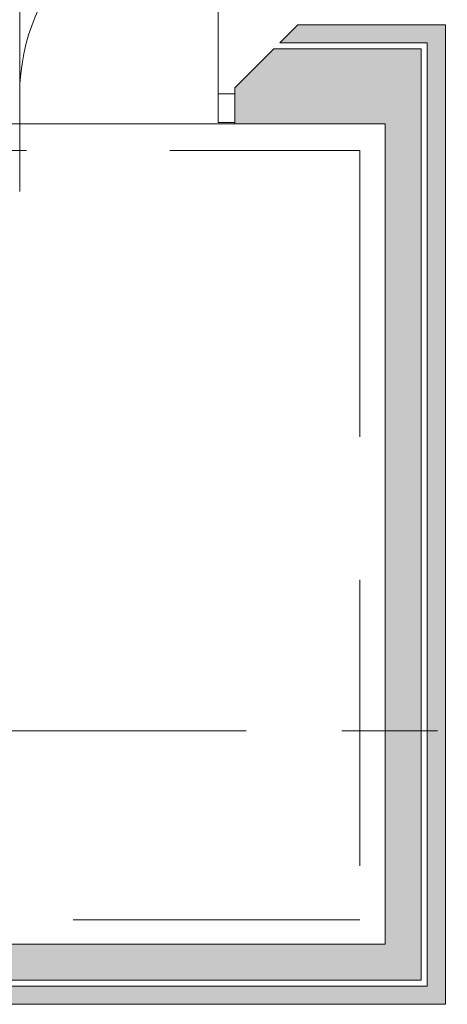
# Model space of a CAD drawing. Header units: centimetres. Extents: x -2424 to 2319, y 5 to 3760.
# Tile 30 of 117: x 156 to 298, y 797 to 1125. Entities that reach past the tile are written whole.
import ezdxf

# ---------------------------------------------------------------- set-up
doc = ezdxf.new("R2010")
doc.units = ezdxf.units.CM
doc.linetypes.add('Długa kreska', pattern=[142.875, 95.25, -47.625])
doc.linetypes.add('Oś', pattern=[222.25, 127, -31.75, 31.75, -31.75])
for name, color, linetype, lineweight in [('A-DETL', 90, 'Continuous', 9), ('A-DETL-GENF', 92, 'Continuous', 9), ('A-DETL-MEDM', 33, 'Continuous', 25), ('A-DOOR', 31, 'Continuous', 13), ('A-FLOR', 192, 'Continuous', 13), ('A-WALL', 113, 'Continuous', 13), ('S-GRID', 1, 'Continuous', 13)]:
    doc.layers.add(name, color=color, linetype=linetype, lineweight=lineweight)
doc.layers.add('A-WALL-PATT', color=111, linetype='Continuous', lineweight=13, plot=False)

msp = doc.modelspace()

# ---------------------------------------------------------------- linework, layer by layer
at = {"layer": 'A-DETL', "color": 251, "linetype": 'Długa kreska', "lineweight": 9}
for p, q in [((62.93, 1081.49), (268.93, 1081.49)), ((268.93, 1081.49), (268.93, 825.49)), ((268.93, 825.49), (62.93, 825.49))]:
    msp.add_line(p, q, dxfattribs=at)
at = {"layer": 'A-DETL-GENF', "color": 251, "lineweight": 9}
for p, q in [((227.38, 1100.33), (221.88, 1100.33)), ((221.88, 1100.33), (221.88, 1090.78)), ((227.38, 1090.78), (227.38, 1100.33)), ((221.88, 1090.78), (227.38, 1090.78))]:
    msp.add_line(p, q, dxfattribs=at)
at = {"layer": 'A-DETL-MEDM', "color": 251, "lineweight": 9}
for p, q in [((221.88, 1090.78), (221.88, 1100.33)), ((221.88, 1100.33), (227.38, 1100.33)), ((227.38, 1100.33), (227.38, 1090.78)), ((227.38, 1090.78), (221.88, 1090.78))]:
    msp.add_line(p, q, dxfattribs=at)
at = {"layer": 'A-DOOR', "color": 251, "lineweight": 9}
for p, q in [((221.88, 1100.33), (221.88, 1166.33)), ((155.88, 1137.83), (155.88, 1067.83))]:
    msp.add_line(p, q, dxfattribs=at)
msp.add_arc((221.88, 1100.33), 66, 90, 180, dxfattribs=at)
at = {"layer": 'A-FLOR', "color": 251, "lineweight": 9}
msp.add_line((84.38, 1090.33), (227.38, 1090.33), dxfattribs=at)
at = {"layer": 'A-WALL', "color": 251, "lineweight": 9}
for p, q in [((248.38, 1123.33), (242.38, 1117.33)), ((297.38, 1123.33), (248.38, 1123.33)), ((297.38, 797.33), (297.38, 1123.33)), ((240.38, 1115.33), (227.38, 1102.33)), ((289.38, 1115.33), (240.38, 1115.33)), ((242.38, 1117.33), (291.38, 1117.33)), ((289.38, 805.33), (289.38, 1115.33)), ((291.38, 1117.33), (291.38, 803.33)), ((227.38, 1102.33), (227.38, 1100.33)), ((227.38, 1090.78), (227.38, 1090.33)), ((227.38, 1090.33), (277.38, 1090.33)), ((277.38, 1090.33), (277.38, 817.33)), ((277.38, 817.33), (54.38, 817.33)), ((291.38, 803.33), (41.38, 803.33)), ((42.38, 805.33), (289.38, 805.33)), ((-20.62, 797.33), (297.38, 797.33))]:
    msp.add_line(p, q, dxfattribs=at)
at = {"layer": 'A-WALL-PATT', "color": 251, "linetype": 'Continuous', "lineweight": 9, "extrusion": (0, 0, -1)}
for points in [[(-291.38, 1117.33), (-245.96, 1120.91), (-242.38, 1117.33)], [(-245.96, 1120.91), (-291.38, 1117.33), (-248.38, 1123.33)], [(-248.38, 1123.33), (-291.38, 1117.33), (-291.38, 1123.33)], [(-291.38, 803.33), (-297.38, 1123.33), (-291.38, 1123.33)], [(-297.38, 1123.33), (-291.38, 803.33), (-297.38, 803.33)], [(-227.38, 1090.78), (-277.38, 1090.33), (-240.38, 1115.33)], [(-240.38, 1115.33), (-227.38, 1102.33), (-227.38, 1090.78)], [(-240.38, 1115.33), (-277.38, 1090.33), (-277.38, 1115.33)], [(-277.38, 817.33), (-289.38, 1115.33), (-277.38, 1115.33)], [(-289.38, 1115.33), (-277.38, 817.33), (-277.38, 805.33)], [(-289.38, 1115.33), (-277.38, 805.33), (-289.38, 805.33)], [(-277.38, 1090.33), (-227.38, 1090.78), (-227.38, 1090.33)], [(-42.38, 805.33), (-277.38, 817.33), (-42.38, 817.33)], [(-277.38, 817.33), (-42.38, 805.33), (-277.38, 805.33)], [(-41.38, 797.33), (-297.38, 803.33), (-41.38, 803.33)], [(-297.38, 803.33), (-41.38, 797.33), (-297.38, 797.33)]]:
    msp.add_solid(points, dxfattribs=at)
at = {"layer": 'S-GRID', "color": 251, "linetype": 'Oś', "lineweight": 9}
msp.add_line((1342.46, 888.33), (-1368.76, 888.33), dxfattribs=at)

doc.saveas('drawing.dxf')
